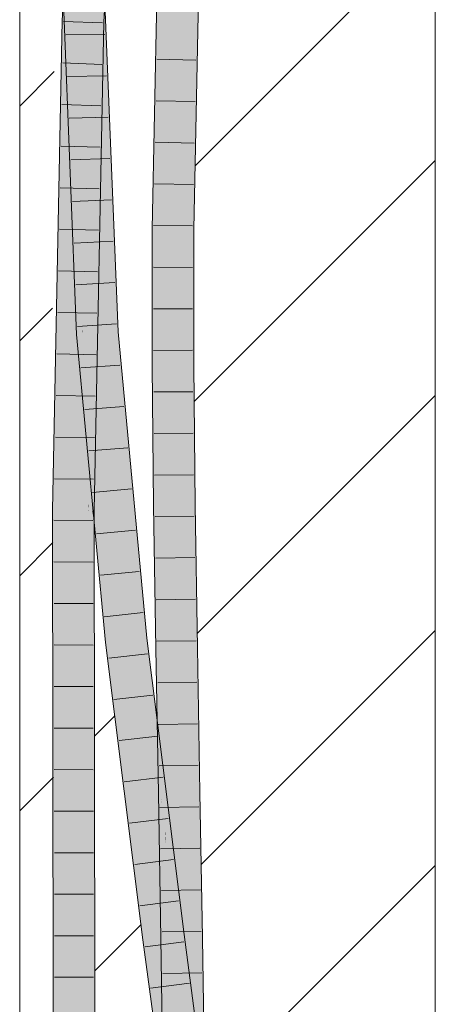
# Model space of a CAD drawing. Extents: x -720 to 300, y 62 to 1162.
# Tile 125 of 143: x 163.96 to 166.46, y 802.11 to 808.04. Entities that reach past the tile are written whole.
import ezdxf
from ezdxf.lldxf.tags import DXFTag

# ---------------------------------------------------------------- set-up
doc = ezdxf.new("R2010")
doc.units = 0
doc.layers.get('0').update_dxf_attribs({"lineweight": 13})
doc.layers.add('E_Detail_Linie_Text_Bem', color=7, linetype='Continuous', lineweight=13)
for name, color, linetype, lineweight, true_color in [('E_Detail_Wandschraffur', 7, 'Continuous', 5, 0xc0c0c0), ('E_Leerrohr 25-A06G942U8I', 7, 'Continuous', 9, 0xff8000), ('E_Leerrohr 25-Shading', 7, 'Continuous', 9, 0xff8000)]:
    doc.layers.add(name, color=color, linetype=linetype, lineweight=lineweight, true_color=true_color)
tags = doc.linetypes.add('fein_strichliert', pattern=[4, 1, -2, 1]).pattern_tags.tags
tags[8:9] = [DXFTag(74, 4), DXFTag(75, 0), DXFTag(340, '0'), DXFTag(46, 0.0), DXFTag(50, 0.0), DXFTag(44, 0.0), DXFTag(45, 0.0)]
tags[6:7] = [DXFTag(74, 4), DXFTag(75, 0), DXFTag(340, '0'), DXFTag(46, 0.0), DXFTag(50, 0.0), DXFTag(44, 0.0), DXFTag(45, 0.0)]
tags[4:5] = [DXFTag(74, 4), DXFTag(75, 0), DXFTag(340, '0'), DXFTag(46, 0.0), DXFTag(50, 0.0), DXFTag(44, 0.0), DXFTag(45, 0.0)]

# ---------------------------------------------------------------- blocks, each defined once
blk = doc.blocks.new('Shading-A06G93Y98I', base_point=(164.3113, 821.6645))
at = {"layer": 'E_Leerrohr 25-Shading', "color": 31, "true_color": 0xfabd7f}
for points in [[(164.5083, 811.139), (164.3605, 808.4659), (164.4248, 808.028), (164.3775, 808.0297)], [(164.5083, 811.139), (164.4248, 808.028), (164.5965, 811.1321)], [(164.3252, 809.1265), (164.3321, 809.5529), (164.2665, 808.0339), (164.2589, 808.229)], [(164.3252, 809.1265), (164.2665, 808.0339), (164.2973, 808.0328)], [(164.9123, 808.5052), (164.824, 808.5081), (164.8779, 806.7806), (164.7896, 806.7819)], [(164.9742, 808.5032), (164.9123, 808.5052), (164.9134, 806.7802), (164.8779, 806.7806)], [(164.9663, 806.7795), (165.0007, 808.5024), (164.9134, 806.7802), (164.9742, 808.5032)], [(164.3057, 808.0325), (164.3075, 808.0324), (164.3103, 808.2026)], [(164.3431, 808.1508), (164.3436, 808.2227), (164.3365, 808.0313)], [(164.2546, 808.1519), (164.2482, 808.0347), (164.2616, 808.0341)], [(164.2584, 808.0883), (164.2616, 808.0341), (164.2619, 808.1518), (164.2665, 808.0339)], [(164.3003, 808.1514), (164.2973, 808.0328), (164.3089, 808.1513), (164.3057, 808.0325)], [(164.3115, 808.1512), (164.3075, 808.0324), (164.3397, 808.1508), (164.3365, 808.0313)], [(164.3094, 808.1512), (164.3075, 808.0324), (164.3115, 808.1512)], [(164.3365, 808.0313), (164.341, 808.1508), (164.3397, 808.1508)], [(164.3775, 808.0297), (164.3728, 808.1503), (164.3365, 808.0313), (164.3431, 808.1508)], [(164.2601, 808.0883), (164.2589, 808.0444), (164.3017, 808.0884), (164.3175, 807.3663)], [(164.3175, 807.3663), (164.3187, 807.3524), (164.3017, 808.0884), (164.3102, 808.0884)], [(164.3416, 808.0886), (164.3102, 808.0884), (164.3441, 807.8343)], [(164.3102, 808.0884), (164.3187, 807.3524), (164.3273, 807.2532)], [(164.3441, 807.8343), (164.3102, 808.0884), (164.353, 806.9565), (164.3273, 807.2532)], [(164.3456, 808.0886), (164.3416, 808.0886), (164.3605, 807.7117), (164.3441, 807.8343)], [(164.3711, 808.0886), (164.3456, 808.0886), (164.3605, 807.7117)], [(164.5106, 806.1588), (164.4339, 808.0888), (164.3605, 807.7117), (164.3711, 808.0886)], [(164.1964, 805.0869), (164.2482, 808.0347), (164.1939, 805.2689)], [(164.1964, 805.0869), (164.2801, 805.8094), (164.2482, 808.0347), (164.2848, 806.4164)], [(164.2863, 806.6088), (164.2683, 807.9059), (164.2482, 808.0347), (164.2616, 808.0341)], [(164.2863, 806.6088), (164.2482, 808.0347), (164.2848, 806.4164)], [(164.3187, 807.3524), (164.2589, 808.0444), (164.3321, 806.1995)], [(164.2683, 807.9059), (164.2665, 808.0339), (164.2616, 808.0341)], [(164.2973, 808.0328), (164.2665, 808.0339), (164.2863, 806.6088)], [(164.3057, 808.0325), (164.2973, 808.0328), (164.2901, 806.3318), (164.2863, 806.6088)], [(164.2955, 805.9426), (164.3075, 808.0324), (164.2901, 806.3318), (164.3057, 808.0325)], [(164.3671, 805.0853), (164.3365, 808.0313), (164.3074, 805.0858), (164.2955, 805.9426)], [(164.3365, 808.0313), (164.3075, 808.0324), (164.3209, 807.2365), (164.3029, 807.2359)], [(164.3775, 808.0297), (164.3365, 808.0313), (164.3971, 806.6165), (164.3671, 805.0853)], [(164.4248, 808.028), (164.3775, 808.0297), (164.3971, 806.6165)], [(164.3718, 806.7379), (164.3605, 807.7117), (164.353, 806.9565), (164.3441, 807.8343)], [(164.3605, 807.7117), (164.3694, 806.9485), (164.4224, 806.153)], [(164.5106, 806.1588), (164.3605, 807.7117), (164.4224, 806.153)], [(164.3273, 807.2532), (164.3187, 807.3524), (164.3406, 806.3142), (164.3197, 807.2647)], [(164.3029, 807.2359), (164.2996, 806.6604), (164.3209, 807.2365), (164.3082, 806.5876)], [(164.3197, 807.2647), (164.3321, 806.1995), (164.3406, 806.3142)], [(164.3273, 807.2532), (164.3406, 806.3142), (164.3452, 806.3774)], [(164.3452, 806.3774), (164.3571, 806.5387), (164.3273, 807.2532), (164.353, 806.9565)], [(164.3571, 806.5387), (164.3718, 806.7379), (164.353, 806.9565)], [(164.3694, 806.9485), (164.3718, 806.7379), (164.4224, 806.153)], [(164.8779, 806.7806), (164.7896, 806.7819), (164.8781, 805.9601), (164.7897, 805.9597)], [(164.9134, 806.7802), (164.8779, 806.7806), (164.8927, 805.9602), (164.8781, 805.9601)], [(164.9664, 806.2064), (164.9663, 806.7795), (164.8989, 806.2057), (164.9134, 806.7802)], [(164.3611, 806.1489), (164.3787, 806.1501), (164.3571, 806.5387), (164.3718, 806.7379)], [(164.3718, 806.7379), (164.3763, 806.3502), (164.4224, 806.153), (164.3928, 806.151)], [(164.2996, 806.6604), (164.2955, 805.9426), (164.3082, 806.5876)], [(164.2863, 806.6088), (164.2848, 806.4164), (164.2901, 806.3317), (164.2891, 806.2244)], [(164.3499, 806.1482), (164.3611, 806.1489), (164.3452, 806.3774), (164.3571, 806.5387)], [(164.2848, 806.4164), (164.2801, 805.8094), (164.2891, 806.2244), (164.2858, 805.8586)], [(164.3452, 806.3774), (164.3406, 806.3142), (164.3499, 806.1482), (164.3442, 806.1478)], [(164.3763, 806.3502), (164.3787, 806.1501), (164.3928, 806.151)], [(164.2891, 806.2244), (164.2955, 805.9426), (164.2901, 806.3317)], [(164.3406, 806.3142), (164.3321, 806.1995), (164.3442, 806.1478), (164.3342, 806.1472)], [(164.2858, 805.8586), (164.2955, 805.9426), (164.2891, 806.2244)], [(164.6078, 805.1213), (164.5106, 806.1588), (164.5956, 804.3042), (164.4224, 806.153)], [(164.8927, 805.9602), (164.9665, 805.9606), (164.8989, 806.2057), (164.9664, 806.2064)], [(164.3442, 806.1478), (164.3342, 806.1472), (164.3552, 805.9229)], [(164.3552, 805.9229), (164.3662, 805.8061), (164.3442, 806.1478), (164.3499, 806.1482)], [(164.3499, 806.1482), (164.3662, 805.8061), (164.3611, 806.1489), (164.3786, 805.673)], [(164.3786, 805.673), (164.3971, 805.4755), (164.3611, 806.1489), (164.3787, 806.1501)], [(164.3971, 805.4755), (164.5956, 804.3042), (164.3787, 806.1501), (164.3928, 806.151)], [(164.5956, 804.3042), (164.4224, 806.153), (164.3928, 806.151)], [(164.2787, 805.0861), (164.2955, 805.9426), (164.2858, 805.8586)], [(164.2955, 805.9426), (164.2787, 805.0861), (164.2906, 805.0859)], [(164.2955, 805.9426), (164.2906, 805.0859), (164.3074, 805.0858)], [(164.8828, 805.4732), (164.8781, 805.9601), (164.7943, 805.475), (164.7897, 805.9597)], [(164.8927, 805.9602), (164.8781, 805.9601), (164.8828, 805.4732)], [(164.9745, 805.1182), (164.9665, 805.9606), (164.8828, 805.4732), (164.8927, 805.9602)], [(164.2801, 805.8094), (164.1964, 805.0869), (164.2745, 805.0861)], [(164.2745, 805.0861), (164.2787, 805.0861), (164.2801, 805.8094), (164.2858, 805.8586)], [(164.5956, 804.3042), (164.3971, 805.4755), (164.5078, 804.2946)], [(164.8861, 805.1171), (164.8828, 805.4732), (164.7978, 805.116), (164.7943, 805.475)], [(164.9745, 805.1182), (164.8828, 805.4732), (164.8861, 805.1171)], [(164.1939, 805.2689), (164.1903, 805.0869), (164.1964, 805.0869)], [(164.6078, 805.1213), (164.5956, 804.3042), (164.62, 804.3069)], [(164.6835, 804.3138), (164.6078, 805.1213), (164.62, 804.3069)], [(164.8861, 805.1171), (164.7978, 805.116), (164.8993, 804.2574), (164.8109, 804.2559)], [(164.9745, 805.1182), (164.8861, 805.1171), (164.9877, 804.2589), (164.8993, 804.2574)], [(164.1903, 805.0869), (164.1939, 802.3488), (164.1964, 805.0869)], [(164.1964, 805.0869), (164.1939, 802.3488), (164.2745, 805.0861), (164.2749, 804.9613)], [(164.2749, 804.9613), (164.2787, 805.0861), (164.2745, 805.0861)], [(164.2787, 805.0861), (164.2749, 804.9613), (164.2826, 802.1391)], [(164.2787, 805.0861), (164.2826, 802.1391), (164.2906, 805.0859), (164.2917, 802.1391)], [(164.2906, 805.0859), (164.2917, 802.1391), (164.3074, 805.0858), (164.3047, 802.1392)], [(164.3047, 802.1392), (164.371, 802.1393), (164.3074, 805.0858), (164.3671, 805.0853)], [(164.2749, 804.9613), (164.1939, 802.3488), (164.2826, 802.1391), (164.1942, 802.1389)], [(164.7582, 803.0137), (164.5956, 804.3042), (164.6696, 803.0104), (164.5078, 804.2946)], [(164.7206, 804.0191), (164.6835, 804.3138), (164.7582, 803.0137), (164.5956, 804.3042)], [(164.8993, 804.2574), (164.8109, 804.2559), (164.9149, 803.3867), (164.8266, 803.3851)], [(164.9877, 804.2589), (164.8993, 804.2574), (165.0033, 803.3883), (164.9149, 803.3867)], [(164.8206, 802.5184), (164.7206, 804.0191), (164.7582, 803.0137)], [(164.8206, 802.5184), (164.8655, 802.5242), (164.7206, 804.0191), (164.8154, 803.2673)], [(164.835, 803.0865), (164.9303, 802.5109), (164.8266, 803.3851), (164.9149, 803.3867)], [(164.835, 803.0865), (164.8266, 803.3851), (164.8308, 803.145)], [(165.0033, 803.3883), (164.9149, 803.3867), (165.0187, 802.5123), (164.9303, 802.5109)], [(164.8655, 802.5242), (164.9083, 802.5298), (164.8154, 803.2673)], [(164.8314, 803.1079), (164.835, 803.0865), (164.8308, 803.145)], [(164.8314, 803.1079), (164.8419, 802.5095), (164.8763, 802.51)], [(164.835, 803.0865), (164.8314, 803.1079), (164.8753, 802.523)], [(164.8763, 802.51), (164.9303, 802.5109), (164.8753, 802.523), (164.835, 803.0865)], [(164.733, 802.5071), (164.8206, 802.5184), (164.6696, 803.0104), (164.7565, 803.0137)], [(164.8206, 802.5184), (164.7582, 803.0137), (164.7565, 803.0137)], [(164.733, 802.5071), (164.9339, 801.6664), (164.8206, 802.5184)], [(164.733, 802.5071), (164.9314, 801.5956), (164.9339, 801.6664), (164.9363, 801.596)], [(164.9314, 801.5956), (164.733, 802.5071), (164.8549, 801.5901)], [(165.0225, 801.6705), (164.9083, 802.5298), (164.9339, 801.6664), (164.8206, 802.5184)], [(164.8543, 801.6346), (164.9296, 801.782), (164.8419, 802.5095), (164.8763, 802.51)], [(164.9296, 801.782), (164.9403, 801.8029), (164.8763, 802.51), (164.9303, 802.5109)], [(165.0287, 801.8024), (165.0187, 802.5123), (164.9403, 801.8029), (164.9303, 802.5109)], [(164.2071, 799.0262), (164.2955, 799.0262), (164.1942, 802.1389), (164.2826, 802.1391)], [(164.2826, 802.1391), (164.2955, 799.0262), (164.2917, 802.1391)], [(164.2917, 802.1391), (164.2955, 799.0262), (164.3047, 802.1392)], [(164.2955, 799.0262), (164.3839, 799.0262), (164.3047, 802.1392), (164.371, 802.1393)]]:
    blk.add_solid(points, dxfattribs=at)
at = {"layer": 'E_Leerrohr 25-Shading', "color": 43, "true_color": 0xd7ab7f}
for points in [[(164.2589, 808.229), (164.3668, 810.7519), (164.2116, 808.036), (164.371, 810.9194)], [(164.7984, 808.509), (164.7874, 808.5093), (164.7749, 806.782), (164.753, 806.7823)], [(164.7896, 806.7819), (164.824, 808.5081), (164.7749, 806.782), (164.7984, 808.509)], [(165.0078, 808.5021), (165.0007, 808.5024), (164.9663, 806.7795)], [(164.968, 806.7794), (165.0145, 808.502), (164.9663, 806.7795), (165.0078, 808.5021)], [(164.968, 806.7794), (164.971, 806.7794), (165.0145, 808.502), (165.0187, 808.5018)], [(164.971, 806.7794), (164.9976, 806.7791), (165.0187, 808.5018), (165.033, 808.5013)], [(165.0029, 806.779), (165.0372, 808.5012), (164.9976, 806.7791), (165.033, 808.5013)], [(164.4414, 808.3284), (164.4248, 808.028), (164.4415, 808.3294), (164.4437, 808.3293)], [(164.2589, 808.229), (164.2116, 808.036), (164.2406, 808.0349)], [(164.2516, 808.152), (164.2406, 808.0349), (164.2546, 808.1519), (164.2482, 808.0347)], [(164.4444, 808.0272), (164.4559, 808.1492), (164.4248, 808.028), (164.4324, 808.1496)], [(164.4559, 808.1493), (164.4444, 808.0272), (164.4682, 808.1491), (164.4614, 808.0266)], [(164.2977, 806.1447), (164.3336, 806.1471), (164.2206, 808.0881), (164.333, 806.1671)], [(164.2206, 808.0881), (164.333, 806.1671), (164.2589, 808.0444), (164.3321, 806.1995)], [(164.4339, 808.0888), (164.4483, 807.8436), (164.4356, 808.0889)], [(164.4805, 807.213), (164.4339, 808.0888), (164.5106, 806.1588)], [(164.4483, 807.8436), (164.4339, 808.0888), (164.4796, 807.242), (164.4805, 807.213)], [(164.4483, 807.8436), (164.46, 808.0889), (164.4356, 808.0889)], [(164.4483, 807.8436), (164.5471, 806.1612), (164.46, 808.0889), (164.4855, 807.7123)], [(164.4855, 807.7123), (164.4706, 808.0889), (164.46, 808.0889)], [(164.2482, 808.0347), (164.1705, 805.9432), (164.1878, 805.0869), (164.1537, 805.0872)], [(164.2116, 808.036), (164.1705, 805.9432), (164.2406, 808.0349)], [(164.1705, 805.9432), (164.2482, 808.0347), (164.2406, 808.0349)], [(164.2482, 808.0347), (164.1878, 805.0869), (164.1939, 805.2689)], [(164.418, 807.2397), (164.4235, 807.405), (164.4093, 807.2394), (164.4248, 808.028)], [(164.4444, 808.0272), (164.4248, 808.028), (164.4235, 807.405)], [(164.4319, 807.6539), (164.4275, 806.9903), (164.4614, 808.0266), (164.4603, 807.972)], [(164.4319, 807.6539), (164.4614, 808.0266), (164.4444, 808.0272)], [(164.4275, 806.9903), (164.4205, 805.9419), (164.4603, 807.972)], [(164.5359, 806.1605), (164.5471, 806.1612), (164.4483, 807.8436)], [(164.4233, 807.3059), (164.4224, 806.8378), (164.4319, 807.6539), (164.4275, 806.9903)], [(164.4319, 807.6539), (164.4235, 807.405), (164.4233, 807.3059)], [(164.4204, 807.3122), (164.3802, 805.6312), (164.4235, 807.405), (164.3803, 805.6277)], [(164.4235, 807.405), (164.3803, 805.6277), (164.4233, 807.3059), (164.3814, 805.5976)], [(164.4204, 807.3122), (164.3971, 806.6165), (164.3802, 805.6312), (164.3786, 805.673)], [(164.4233, 807.3059), (164.383, 805.6616), (164.4224, 806.8378)], [(164.3971, 806.6165), (164.418, 807.2397), (164.4093, 807.2394)], [(164.4805, 807.213), (164.5132, 806.5967), (164.4796, 807.242)], [(164.5132, 806.5967), (164.4805, 807.213), (164.5228, 806.1596), (164.5106, 806.1588)], [(164.4224, 806.8378), (164.4205, 805.9419), (164.4275, 806.9903)], [(164.4224, 806.8378), (164.383, 805.6616), (164.388, 805.4199), (164.3814, 805.5976)], [(164.4224, 806.8378), (164.388, 805.4199), (164.4205, 805.9419)], [(164.7749, 806.782), (164.753, 806.7823), (164.7837, 805.9597), (164.7531, 805.9595)], [(164.7897, 805.9597), (164.7896, 806.7819), (164.7837, 805.9597), (164.7749, 806.782)], [(164.968, 806.7794), (164.9663, 806.7795), (164.9664, 806.2064)], [(164.9664, 806.2064), (164.969, 806.1845), (164.968, 806.7794), (164.971, 806.7794)], [(164.971, 806.7794), (164.969, 806.2065), (164.9976, 806.7791), (164.9956, 806.2068)], [(165.0031, 805.9608), (165.0029, 806.779), (164.9948, 805.9608), (164.9976, 806.7791)], [(164.5228, 806.1596), (164.5359, 806.1605), (164.5132, 806.5967)], [(164.333, 806.1671), (164.3342, 806.1472), (164.3321, 806.1995)], [(164.3336, 806.1471), (164.3342, 806.1472), (164.333, 806.1671)], [(164.5228, 806.1596), (164.5106, 806.1588), (164.563, 805.6974)], [(164.563, 805.6974), (164.5106, 806.1588), (164.5847, 805.4487), (164.6078, 805.1213)], [(164.5359, 806.1605), (164.5228, 806.1596), (164.6397, 805.0233), (164.563, 805.6974)], [(164.5922, 805.6804), (164.5471, 806.1612), (164.5359, 806.1605)], [(164.5359, 806.1605), (164.6397, 805.0233), (164.5918, 805.684)], [(164.9665, 805.9606), (164.9682, 805.9606), (164.9664, 806.2064), (164.969, 806.1845)], [(164.9682, 805.9606), (164.9948, 805.9608), (164.969, 806.1845)], [(164.969, 806.2065), (164.969, 806.1845), (164.9956, 806.2068), (164.9948, 805.9608)], [(164.3743, 805.5317), (164.3336, 806.1471), (164.3952, 805.1033), (164.2977, 806.1447)], [(164.3336, 806.1471), (164.3743, 805.5317), (164.3342, 806.1472), (164.3734, 805.5509)], [(164.3552, 805.9229), (164.3342, 806.1472), (164.3585, 805.855)], [(164.3585, 805.855), (164.3342, 806.1472), (164.3734, 805.5509)], [(164.3684, 805.7597), (164.3552, 805.9229), (164.3709, 805.7069), (164.3585, 805.855)], [(164.3552, 805.9229), (164.4242, 805.0657), (164.3662, 805.8061), (164.4184, 805.1537)], [(164.3959, 805.2059), (164.4205, 805.9419), (164.388, 805.4199)], [(164.4205, 805.9419), (164.3959, 805.2059), (164.4037, 805.0849), (164.4003, 805.085)], [(164.7978, 805.116), (164.7943, 805.475), (164.7531, 805.9595), (164.7837, 805.9597)], [(164.7664, 805.1157), (164.7978, 805.116), (164.7582, 805.4279), (164.7531, 805.9595)], [(164.7943, 805.475), (164.7897, 805.9597), (164.7837, 805.9597)], [(164.9682, 805.9606), (164.9665, 805.9606), (164.9748, 805.1182), (164.9745, 805.1182)], [(164.9986, 805.1185), (164.9948, 805.9608), (164.9748, 805.1182), (164.9682, 805.9606)], [(165.0111, 805.1187), (165.0031, 805.9608), (164.9986, 805.1185), (164.9948, 805.9608)], [(164.3734, 805.5509), (164.3854, 805.4), (164.3585, 805.855), (164.3709, 805.7069)], [(164.3662, 805.8061), (164.4184, 805.1537), (164.3786, 805.673), (164.4171, 805.1732)], [(164.3882, 805.4988), (164.3828, 805.5811), (164.3709, 805.7069), (164.3684, 805.7597)], [(164.3854, 805.4), (164.4403, 804.7114), (164.3709, 805.7069), (164.3882, 805.4988)], [(164.6835, 804.3138), (164.6911, 804.3147), (164.563, 805.6974), (164.6397, 805.0233)], [(164.5918, 805.684), (164.6114, 805.4132), (164.7199, 804.3178), (164.6539, 804.8983)], [(164.5918, 805.684), (164.7199, 804.3178), (164.5922, 805.6804)], [(164.3786, 805.673), (164.3671, 805.0853), (164.3802, 805.6312)], [(164.3802, 805.6312), (164.3671, 805.0853), (164.3803, 805.6277)], [(164.3803, 805.6277), (164.3671, 805.0853), (164.3814, 805.5976), (164.37, 805.1313)], [(164.4171, 805.1732), (164.3971, 805.4755), (164.3786, 805.673)], [(164.3814, 805.5976), (164.37, 805.1313), (164.388, 805.4199)], [(164.3882, 805.4988), (164.4242, 805.0657), (164.3828, 805.5811)], [(164.3734, 805.5509), (164.3743, 805.5317), (164.3909, 805.2845), (164.3914, 805.2733)], [(164.3854, 805.4), (164.3734, 805.5509), (164.3909, 805.2845)], [(164.4205, 804.8334), (164.3743, 805.5317), (164.3952, 805.1033)], [(164.4242, 805.0657), (164.3882, 805.4988), (164.4528, 804.634), (164.4403, 804.7114)], [(164.3971, 805.4755), (164.4171, 805.1732), (164.5078, 804.2946), (164.464, 804.565)], [(164.6078, 805.1213), (164.6835, 804.3138), (164.5847, 805.4487)], [(164.3689, 805.0853), (164.388, 805.4199), (164.37, 805.1313)], [(164.3689, 805.0853), (164.3918, 805.085), (164.388, 805.4199), (164.3959, 805.2059)], [(164.4205, 804.8334), (164.4403, 804.7114), (164.3909, 805.2845), (164.3854, 805.4)], [(164.6114, 805.4132), (164.6397, 805.0233), (164.6539, 804.8983)], [(164.7597, 805.2665), (164.7639, 805.1156), (164.7582, 805.4279), (164.7664, 805.1157)], [(164.1878, 805.0869), (164.1903, 805.0869), (164.1939, 805.2689)], [(164.3914, 805.2733), (164.4205, 804.8334), (164.3909, 805.2845)], [(164.7612, 805.1156), (164.7639, 805.1156), (164.7597, 805.2665)], [(164.3959, 805.2059), (164.3918, 805.085), (164.4003, 805.085)], [(164.4171, 805.1732), (164.4528, 804.634), (164.464, 804.565)], [(164.37, 805.1313), (164.3671, 805.0853), (164.3689, 805.0853)], [(164.7639, 805.1156), (164.7612, 805.1156), (164.7917, 804.2556), (164.7743, 804.2553)], [(164.7917, 804.2556), (164.7935, 804.2557), (164.7639, 805.1156), (164.7664, 805.1157)], [(164.7935, 804.2557), (164.8109, 804.2559), (164.7664, 805.1157), (164.7978, 805.116)], [(164.9986, 805.1185), (164.9745, 805.1182), (165.0068, 804.2592), (164.9877, 804.2589)], [(165.0243, 804.2595), (165.0111, 805.1187), (165.0068, 804.2592), (164.9986, 805.1185)], [(164.1537, 805.0872), (164.1576, 802.1387), (164.1939, 802.3488), (164.1942, 802.1389)], [(164.1537, 805.0872), (164.1939, 802.3488), (164.1878, 805.0869)], [(164.1939, 802.3488), (164.1903, 805.0869), (164.1878, 805.0869)], [(164.3689, 805.0853), (164.3671, 805.0853), (164.371, 802.1393)], [(164.3918, 805.085), (164.3689, 805.0853), (164.3984, 802.1394), (164.371, 802.1393)], [(164.3918, 805.085), (164.4038, 805.0118), (164.4003, 805.085)], [(164.3918, 805.085), (164.3984, 802.1394), (164.4038, 805.0118), (164.4076, 802.1395)], [(164.4038, 805.0118), (164.4037, 805.0849), (164.4003, 805.085)], [(164.6397, 805.0233), (164.6911, 804.3147), (164.6539, 804.8983), (164.702, 804.3159)], [(164.702, 804.3159), (164.7199, 804.3178), (164.6539, 804.8983)], [(164.4205, 804.8334), (164.4603, 804.4086), (164.4403, 804.7114)], [(164.4603, 804.4086), (164.4528, 804.634), (164.4403, 804.7114)], [(164.4603, 804.4086), (164.4714, 804.2906), (164.4528, 804.634), (164.4755, 804.2911)], [(164.4528, 804.634), (164.4755, 804.2911), (164.464, 804.565), (164.485, 804.2921)], [(164.485, 804.2921), (164.5078, 804.2946), (164.464, 804.565)], [(164.4755, 804.2911), (164.4714, 804.2906), (164.4855, 804.1783)], [(164.4855, 804.1783), (164.5242, 803.9169), (164.4755, 804.2911), (164.485, 804.2921)], [(164.485, 804.2921), (164.6696, 803.0104), (164.5078, 804.2946)], [(164.485, 804.2921), (164.5242, 803.9169), (164.6696, 803.0104), (164.5472, 803.7617)], [(164.6911, 804.3147), (164.6835, 804.3138), (164.7206, 804.0191)], [(164.6911, 804.3147), (164.8058, 803.3719), (164.702, 804.3159)], [(164.7119, 804.1063), (164.8241, 803.2058), (164.6911, 804.3147), (164.8058, 803.3719)], [(164.8058, 803.3719), (164.7199, 804.3178), (164.702, 804.3159)], [(164.7199, 804.3178), (164.8058, 803.3719), (164.7727, 803.8984), (164.8114, 803.326)], [(165.0068, 804.2592), (164.9877, 804.2589), (165.017, 803.3885), (165.0033, 803.3883)], [(165.0399, 803.3889), (165.0243, 804.2595), (165.017, 803.3885), (165.0068, 804.2592)], [(164.7963, 803.6259), (164.8219, 803.3851), (164.7743, 804.2553), (164.7917, 804.2556)], [(164.7963, 803.6259), (164.7743, 804.2553), (164.7821, 803.8244)], [(164.8219, 803.3851), (164.8228, 803.3851), (164.7917, 804.2556), (164.7935, 804.2557)], [(164.8228, 803.3851), (164.8266, 803.3851), (164.7935, 804.2557), (164.8109, 804.2559)], [(164.5242, 803.9169), (164.4855, 804.1783), (164.5523, 803.6479)], [(164.7119, 804.1063), (164.7206, 804.0191), (164.808, 803.3348), (164.8154, 803.2673)], [(164.5472, 803.7617), (164.5242, 803.9169), (164.5284, 803.8776)], [(164.5523, 803.6479), (164.5472, 803.7617), (164.5284, 803.8776)], [(164.8114, 803.326), (164.9083, 802.5298), (164.7727, 803.8984), (164.8761, 803.0781)], [(164.7835, 803.7468), (164.7963, 803.6259), (164.7821, 803.8244)], [(164.5472, 803.7617), (164.7106, 802.5042), (164.733, 802.5071)], [(164.5472, 803.7617), (164.5523, 803.6479), (164.7106, 802.5042), (164.6176, 803.1299)], [(164.5472, 803.7617), (164.733, 802.5071), (164.6696, 803.0104)], [(164.7835, 803.7468), (164.79, 803.3845), (164.8107, 803.3849)], [(164.8107, 803.3849), (164.8136, 803.3849), (164.7835, 803.7468), (164.7963, 803.6259)], [(164.8136, 803.3849), (164.8219, 803.3851), (164.7963, 803.6259)], [(164.79, 803.3845), (164.8314, 803.1083), (164.8107, 803.3849)], [(164.8419, 802.5095), (164.79, 803.3845), (164.8053, 802.5089)], [(164.79, 803.3845), (164.8419, 802.5095), (164.8314, 803.1083), (164.8314, 803.1079)], [(164.8058, 803.3719), (164.8122, 803.3134), (164.8114, 803.326)], [(164.8107, 803.3849), (164.8314, 803.1083), (164.8136, 803.3849), (164.8296, 803.1617)], [(164.8296, 803.1617), (164.8219, 803.3851), (164.8136, 803.3849)], [(164.8228, 803.3851), (164.8219, 803.3851), (164.8308, 803.145), (164.8296, 803.1617)], [(164.8308, 803.145), (164.8266, 803.3851), (164.8228, 803.3851)], [(165.017, 803.3885), (165.0033, 803.3883), (165.027, 802.5124), (165.0187, 802.5123)], [(165.0553, 802.5128), (165.0399, 803.3889), (165.027, 802.5124), (165.017, 803.3885)], [(164.808, 803.3348), (164.8154, 803.2673), (164.8241, 803.2058), (164.8308, 803.145)], [(164.8122, 803.3134), (164.8241, 803.2058), (164.8114, 803.326), (164.9083, 802.5298)], [(164.8308, 803.145), (164.9083, 802.5298), (164.8241, 803.2058)], [(164.8296, 803.1617), (164.8314, 803.1079), (164.8308, 803.145)], [(164.6176, 803.1299), (164.6967, 802.5024), (164.7106, 802.5042)], [(164.9219, 802.7144), (164.8761, 803.0781), (164.9139, 802.714)], [(164.8761, 803.0781), (164.9083, 802.5298), (164.9327, 802.533)], [(164.9327, 802.533), (164.9446, 802.5345), (164.9139, 802.714), (164.9219, 802.7144)], [(164.6967, 802.5024), (164.8228, 801.554), (164.7106, 802.5042), (164.8242, 801.5541)], [(164.7106, 802.5042), (164.8549, 801.5901), (164.733, 802.5071)], [(164.7106, 802.5042), (164.8242, 801.5541), (164.8585, 801.5632), (164.8594, 801.5566)], [(164.7106, 802.5042), (164.8585, 801.5632), (164.8549, 801.5901)], [(164.8419, 802.5095), (164.8053, 802.5089), (164.8537, 801.6346), (164.8177, 801.6343)], [(164.8543, 801.6346), (164.8419, 802.5095), (164.8537, 801.6346)], [(165.0361, 801.5911), (164.9327, 802.533), (165.0225, 801.6705), (164.9083, 802.5298)], [(165.0039, 802.0883), (164.9446, 802.5345), (164.9817, 802.0868), (164.9327, 802.533)], [(165.0287, 801.8024), (165.027, 802.5124), (165.0187, 802.5123)], [(165.0677, 801.6368), (165.0553, 802.5128), (165.0345, 801.6365), (165.027, 802.5124)], [(165.0287, 801.8024), (165.0325, 801.6943), (165.027, 802.5124), (165.0333, 801.7755)], [(164.1705, 799.0262), (164.2071, 799.0262), (164.1576, 802.1387), (164.1942, 802.1389)], [(164.3984, 802.1394), (164.371, 802.1393), (164.3924, 799.0262), (164.3719, 801.9045)], [(164.3984, 802.1394), (164.3924, 799.0262), (164.4205, 799.0262)], [(164.4205, 799.0262), (164.4076, 802.1395), (164.3984, 802.1394)]]:
    blk.add_solid(points, dxfattribs=at)
blk = doc.blocks.new('Referenz-A06G94308I')
at = {"layer": 'E_Detail_Linie_Text_Bem', "linetype": 'Continuous', "ltscale": 0.13}
for p, q in [((166.4555, 822.6802), (166.4555, 782.6802)), ((163.9555, 782.6802), (163.9555, 810.6802))]:
    blk.add_line(p, q, dxfattribs=at)
at = {"layer": 'E_Detail_Wandschraffur', "linetype": 'fein_strichliert', "ltscale": 0.13}
for p, q in [((165.0106, 807.1614), (166.4555, 808.6063)), ((163.9555, 806.1063), (164.1521, 806.3029)), ((165.023, 804.3454), (166.4555, 805.7779)), ((164.4055, 803.7279), (164.527, 803.8493)), ((163.9555, 803.2779), (164.1593, 803.4816)), ((165.0732, 801.5671), (166.4555, 802.9495))]:
    blk.add_line(p, q, dxfattribs=at)
at = {"layer": 'E_Detail_Wandschraffur', "linetype": 'ByBlock', "ltscale": 0.13}
for p, q in [((163.9555, 807.5205), (164.1625, 807.7276)), ((165.0052, 805.7418), (166.4555, 807.1921)), ((163.9555, 804.6921), (164.1557, 804.8923)), ((165.0475, 802.9557), (166.4555, 804.3637)), ((164.4073, 802.3155), (164.6852, 802.5934))]:
    blk.add_line(p, q, dxfattribs=at)
at = {"layer": 'E_Leerrohr 25-A06G942U8I', "linetype": 'Continuous', "ltscale": 0.13}
for p, q in [((164.2116, 808.036), (164.3837, 811.1487)), ((164.4614, 808.0266), (164.633, 811.1292)), ((164.7874, 808.5093), (164.753, 806.7823)), ((165.0373, 808.5012), (165.0029, 806.779)), ((164.2206, 808.0881), (164.2977, 806.1447)), ((164.4706, 808.0889), (164.5471, 806.1612)), ((164.1537, 805.0872), (164.2116, 808.036)), ((164.4538, 808.0211), (164.219, 808.03)), ((164.4037, 805.0849), (164.4614, 808.0266)), ((164.2336, 807.949), (164.4686, 807.9508)), ((164.4489, 807.7715), (164.214, 807.7798)), ((164.7808, 807.8029), (165.0157, 807.7971)), ((164.2435, 807.6982), (164.4785, 807.7019)), ((164.444, 807.5218), (164.2091, 807.5295)), ((164.7758, 807.5527), (165.0108, 807.5475)), ((164.2534, 807.4475), (164.4884, 807.4531)), ((164.7708, 807.3024), (165.0058, 807.2979)), ((164.4391, 807.2721), (164.2042, 807.2793)), ((164.2634, 807.1967), (164.4983, 807.2042)), ((164.7658, 807.0521), (165.0008, 807.0483)), ((164.4342, 807.0225), (164.1993, 807.0291)), ((164.2733, 806.9459), (164.5081, 806.9554)), ((164.4293, 806.7728), (164.1944, 806.7788)), ((164.753, 806.7823), (164.7531, 805.9595)), ((164.7608, 806.8018), (164.9958, 806.7986)), ((165.0029, 806.779), (165.0031, 805.9608)), ((164.2833, 806.6952), (164.518, 806.7065)), ((164.4244, 806.5231), (164.1895, 806.5286)), ((164.7605, 806.5512), (164.9955, 806.5493)), ((164.2933, 806.4444), (164.5279, 806.4577)), ((164.4195, 806.2735), (164.1846, 806.2784)), ((164.7605, 806.3006), (164.9955, 806.2999)), ((164.3032, 806.1937), (164.5377, 806.2088)), ((164.5471, 806.1612), (164.7199, 804.3178)), ((164.2977, 806.1447), (164.4714, 804.2906)), ((164.7606, 806.0499), (164.9956, 806.0506)), ((164.4146, 806.0238), (164.1797, 806.0281)), ((164.324, 805.9439), (164.5584, 805.9605)), ((164.7531, 805.9595), (164.7611, 805.1156)), ((165.0031, 805.9608), (165.0111, 805.1187)), ((164.7621, 805.7995), (164.9971, 805.801)), ((164.4097, 805.7741), (164.1748, 805.7779)), ((164.3474, 805.6943), (164.5817, 805.7122)), ((164.4048, 805.5245), (164.1699, 805.5276)), ((164.7645, 805.5493), (164.9995, 805.5513)), ((164.3708, 805.4447), (164.605, 805.464)), ((164.3999, 805.2748), (164.165, 805.2774)), ((164.7669, 805.299), (165.0019, 805.3015)), ((164.3941, 805.1951), (164.6282, 805.2158)), ((164.7611, 805.1156), (164.7743, 804.2553)), ((165.0111, 805.1187), (165.0243, 804.2595)), ((164.1576, 802.1387), (164.1537, 805.0872)), ((164.4076, 802.1394), (164.4037, 805.0849)), ((164.7697, 805.0488), (165.0047, 805.0518)), ((164.3963, 805.0251), (164.1613, 805.0272)), ((164.4175, 804.9455), (164.6515, 804.9675)), ((164.7735, 804.7987), (165.0085, 804.802)), ((164.3966, 804.7752), (164.1616, 804.7771)), ((164.4409, 804.6959), (164.6747, 804.7193)), ((164.3969, 804.5253), (164.162, 804.527)), ((164.7773, 804.5486), (165.0123, 804.5521)), ((164.4643, 804.4463), (164.698, 804.4711)), ((164.3973, 804.2755), (164.1623, 804.2768)), ((164.4714, 804.2906), (164.6967, 802.5024)), ((164.7199, 804.3178), (164.9446, 802.5345)), ((164.7812, 804.2984), (165.0161, 804.3023)), ((165.0243, 804.2595), (165.0399, 803.3889)), ((164.4907, 804.1972), (164.7243, 804.223)), ((164.7743, 804.2553), (164.79, 803.3845)), ((164.3976, 804.0256), (164.1626, 804.0267)), ((164.7855, 804.0484), (165.0205, 804.0524)), ((164.522, 803.9489), (164.7555, 803.9753)), ((164.79, 803.7984), (165.025, 803.8025)), ((164.3979, 803.7757), (164.1629, 803.7766)), ((164.5533, 803.7005), (164.7867, 803.7276)), ((164.7945, 803.5484), (165.0295, 803.5526)), ((164.3983, 803.5258), (164.1633, 803.5265)), ((164.5846, 803.4521), (164.8179, 803.4799)), ((164.79, 803.3845), (164.8053, 802.5089)), ((165.0399, 803.3889), (165.0553, 802.5128)), ((164.3986, 803.2759), (164.1636, 803.2764)), ((164.799, 803.2985), (165.0339, 803.3026)), ((164.6159, 803.2038), (164.8491, 803.2322)), ((164.3989, 803.026), (164.1639, 803.0262)), ((164.8033, 803.0486), (165.0383, 803.0526)), ((164.6472, 802.9554), (164.8804, 802.9844)), ((164.8077, 802.7987), (165.0427, 802.8025)), ((164.3992, 802.7762), (164.1642, 802.7761)), ((164.6784, 802.7071), (164.9116, 802.7367)), ((164.8121, 802.5488), (165.0471, 802.5525)), ((164.3996, 802.5263), (164.1646, 802.526)), ((164.6967, 802.5024), (164.9285, 800.7589)), ((164.71, 802.4589), (164.9431, 802.4889)), ((164.8053, 802.5089), (164.8177, 801.6343)), ((164.9446, 802.5345), (165.1772, 800.7846)), ((165.0553, 802.5128), (165.0677, 801.6369)), ((164.3999, 802.2764), (164.1649, 802.2759)), ((164.8158, 802.299), (165.0507, 802.3024)), ((164.7429, 802.2115), (164.9761, 802.2407)), ((164.1705, 799.0262), (164.1576, 802.1387)), ((164.4205, 799.0262), (164.4076, 802.1394))]:
    blk.add_line(p, q, dxfattribs=at)

msp = doc.modelspace()

# ---------------------------------------------------------------- block references
at = {"color": 8, "lineweight": 25, "ltscale": 0.25, "true_color": 0x808080}
msp.add_blockref('Referenz-A06G94308I', (0, 0), dxfattribs=at)
msp.add_blockref('Shading-A06G93Y98I', (164.3113, 821.6645))

doc.saveas('drawing.dxf')
